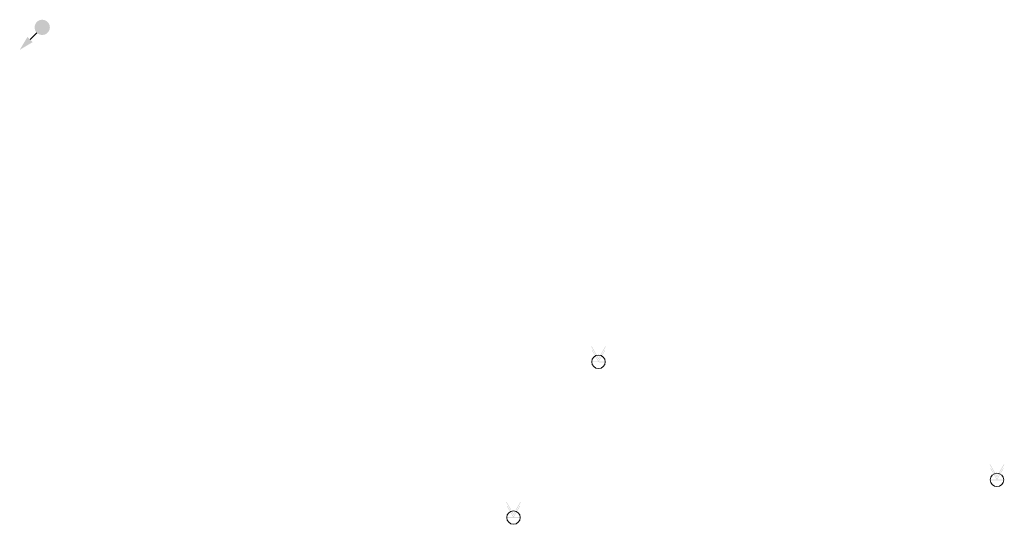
# Model space of a CAD drawing. Header units: millimetres. Extents: x 63 to 49372, y -17231 to 138.
# Tile 5 of 5: x 41342 to 49372, y -3977 to 138. Entities that reach past the tile are written whole.
import ezdxf

# ---------------------------------------------------------------- set-up
doc = ezdxf.new("R2010")
doc.units = ezdxf.units.MM
doc.layers.add('Dešťová voda', color=7, linetype='Continuous')
doc.layers.add('Kanalizace', color=7, linetype='Continuous')

# ---------------------------------------------------------------- blocks, each defined once
blk = doc.blocks.new('Konec potrubí-PipeEnd Kanalizace D100-ID-45-8-29-130')
at = {"layer": 'Kanalizace', "lineweight": 5}
for points in [[(0, 22.3), (60, 126.1), (55.2, 126), (0.1, 30.2), (-55.4, 126.1), (-60, 126.1)], [(0, 0), (54.3, 94.1), (49.8, 94.1), (0, 8), (-49.7, 94.1), (-54.3, 94.1)], [(-55.3, -2.4), (54.7, -2.4), (54.7, 1.6), (-55.3, 1.6)]]:
    blk.add_hatch(color=7, dxfattribs=at).paths.add_polyline_path(points)
at = {"layer": 'Kanalizace', "color": 32, "lineweight": 5}
blk.add_circle((0, 0), 55, dxfattribs=at)
blk = doc.blocks.new('Konec potrubí-PipeEnd Kanalizace D100-ID-45-8-29-145')
at = {"layer": 'Kanalizace', "lineweight": 5}
for points in [[(0, 22.3), (60.2, 126), (55.5, 125.9), (0.1, 30.2), (-55.1, 126.2), (-59.7, 126.2)], [(0, 0), (54.5, 94), (50, 94), (0, 8), (-49.5, 94.2), (-54.1, 94.2)], [(-55.3, -2.3), (54.7, -2.6), (54.7, 1.4), (-55.3, 1.7)]]:
    blk.add_hatch(color=7, dxfattribs=at).paths.add_polyline_path(points)
at = {"layer": 'Kanalizace', "color": 32, "lineweight": 5}
blk.add_circle((0, 0), 55, dxfattribs=at)
blk = doc.blocks.new('Konec potrubí-PipeEnd Kanalizace D100-ID-45-8-29-201')
at = {"layer": 'Kanalizace', "lineweight": 5}
for points in [[(0, 22.3), (60, 126.1), (55.2, 126), (0.1, 30.2), (-55.4, 126.1), (-60, 126.1)], [(0, 0), (54.3, 94.1), (49.8, 94.1), (0, 8), (-49.7, 94.1), (-54.3, 94.1)], [(-55.3, -2.4), (54.7, -2.4), (54.7, 1.6), (-55.3, 1.6)]]:
    blk.add_hatch(color=7, dxfattribs=at).paths.add_polyline_path(points)
at = {"layer": 'Kanalizace', "color": 32, "lineweight": 5}
blk.add_circle((0, 0), 55, dxfattribs=at)

msp = doc.modelspace()

# ---------------------------------------------------------------- hatches: boundary and pattern name
at = {"layer": 'Dešťová voda', "lineweight": 5}
for points in [[(41588.1, 75), (41585, 94.3), (41576.2, 111.7), (41562.3, 125.6), (41544.9, 134.4), (41525.6, 137.5), (41506.3, 134.4), (41488.9, 125.6), (41475, 111.7), (41466.1, 94.3), (41463.1, 75), (41466.1, 55.7), (41475, 38.3), (41488.9, 24.4), (41506.3, 15.6), (41525.6, 12.5), (41544.9, 15.6), (41562.3, 24.4), (41576.2, 38.3), (41585, 55.7)], [(41341.9, -108.8), (41405.5, -2.8), (41447.9, -45.2)]]:
    msp.add_hatch(color=174, dxfattribs=at).paths.add_polyline_path(points)

# ---------------------------------------------------------------- linework, layer by layer
at = {"layer": 'Dešťová voda', "color": 174, "lineweight": 5}
msp.add_line((41481.4, 30.8), (41426.7, -24.1), dxfattribs=at)

# ---------------------------------------------------------------- block references
at = {"layer": 'Kanalizace', "color": 32, "lineweight": 5}
for name, p in [('Konec potrubí-PipeEnd Kanalizace D100-ID-45-8-29-145', (46062.5, -2652.5)), ('Konec potrubí-PipeEnd Kanalizace D100-ID-45-8-29-130', (49312.3, -3614.9)), ('Konec potrubí-PipeEnd Kanalizace D100-ID-45-8-29-201', (45369.1, -3922))]:
    msp.add_blockref(name, p, dxfattribs=at)

doc.saveas('drawing.dxf')
